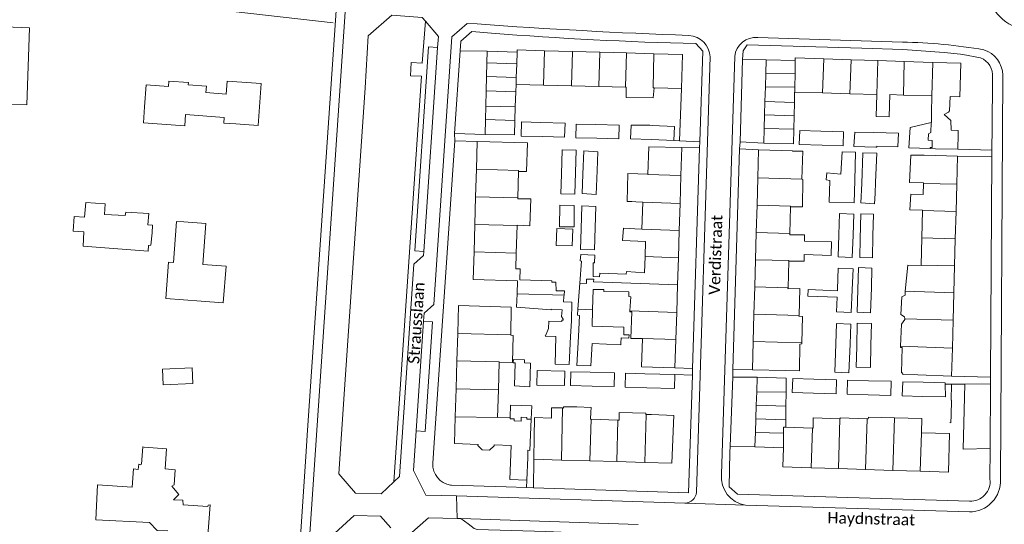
# Model space of a CAD drawing. Extents: x 177628 to 188968, y 384226 to 390673.
# Tile 84 of 256: x 182301 to 182519, y 386234 to 386346. Entities that reach past the tile are written whole.
import ezdxf

# ---------------------------------------------------------------- set-up
doc = ezdxf.new("R2010")
doc.units = 0
for name, color, linetype, lineweight in [('B01_F', 14, 'Continuous', 9), ('B01_T', 14, 'Continuous', 9), ('B02_F', 14, 'Continuous', 9), ('B02_T', 14, 'Continuous', 9), ('B07_D', 14, 'Continuous', 9), ('B11_F', 14, 'Continuous', 9), ('B11_S', 14, 'Continuous', 9), ('B14_F', 14, 'Continuous', 9), ('T01_F', 253, 'Continuous', 9), ('T01_T', 253, 'Continuous', 9), ('T04_T', 253, 'HAAG', 9), ('T22_D', 253, 'Continuous', 9), ('T22_T', 253, 'Continuous', 9), ('V00_F', 8, 'Continuous', 9), ('V00_T', 8, 'Continuous', 9), ('Z06', 7, 'Continuous', 9)]:
    doc.layers.add(name, color=color, linetype=linetype, lineweight=lineweight)
doc.styles.add('Legend', font='calibri.ttf')
doc.linetypes.add('HAAG', pattern='A,4,-1,[5,TOPOCAD.SHX,S=0.35,R=0,X=-0.35,Y=-0.35],-1', length=6)

msp = doc.modelspace()

# ---------------------------------------------------------------- linework, layer by layer
at = {"layer": 'B01_F', "linetype": 'Continuous'}
for points in [[(182508.323, 386320.305), (182508.333, 386321.181), (182506.775, 386321.226)], [(182474.057, 386316.569), (182471.724, 386316.593)], [(182470.176, 386268.136), (182473.27, 386268.056)], [(182499.434, 386267.199), (182496.107, 386267.276)]]:
    msp.add_lwpolyline(points, dxfattribs=at)
at = {"layer": 'B01_T', "linetype": 'Continuous'}
for points in [[(182286.096, 386342.607), (182285.625, 386330.168), (182285.944, 386330.156), (182285.982, 386331.135), (182297.333, 386330.706), (182297.193, 386326.996), (182302.576, 386326.792), (182303.195, 386343.847), (182297.82, 386344.043), (182297.751, 386342.165), (182291.61, 386342.397)], [(182404.21, 386336.084), (182404.27, 386338.654)], [(182404.27, 386338.654), (182410.898, 386338.456)], [(182410.898, 386338.456), (182410.916, 386338.939), (182416.999, 386338.773)], [(182416.999, 386338.773), (182423.132, 386338.606)], [(182423.132, 386338.606), (182429.157, 386338.441)], [(182429.157, 386338.441), (182435.104, 386338.279)], [(182435.104, 386338.279), (182441.105, 386338.116)], [(182441.105, 386338.116), (182447.433, 386337.943), (182447.227, 386330.414)], [(182465.845, 386333.752), (182465.93, 386336.756), (182472.365, 386336.591)], [(182472.365, 386336.591), (182472.373, 386337.183), (182478.654, 386336.98)], [(182478.654, 386336.98), (182484.674, 386336.785)], [(182484.674, 386336.785), (182490.616, 386336.593)], [(182490.616, 386336.593), (182496.417, 386336.405)], [(182496.417, 386336.405), (182502.726, 386336.201)], [(182404.138, 386333.054), (182404.21, 386336.084)], [(182502.726, 386336.201), (182508.967, 386335.999), (182508.7, 386328.622), (182506.557, 386328.666)], [(182328.617, 386326.385), (182328.962, 386331.221), (182333.886, 386330.869), (182333.969, 386332.042), (182338.294, 386331.733), (182338.259, 386331.239), (182342.28, 386330.952), (182342.179, 386329.537), (182346.641, 386329.218), (182346.846, 386332.085), (182354.375, 386331.547), (182353.713, 386322.285), (182348.789, 386322.635)], [(182404.064, 386329.916), (182404.138, 386333.054)], [(182465.763, 386330.835), (182465.845, 386333.752)], [(182403.984, 386326.55), (182404.064, 386329.916)], [(182410.513, 386326.381), (182410.621, 386329.719)], [(182410.621, 386329.719), (182410.673, 386331.343)], [(182410.673, 386331.343), (182416.73, 386331.189)], [(182416.73, 386331.189), (182422.925, 386331.032)], [(182422.925, 386331.032), (182428.951, 386330.879)], [(182428.951, 386330.879), (182434.892, 386330.728)], [(182434.892, 386330.728), (182435.035, 386330.724)], [(182447.227, 386330.414), (182441.208, 386330.567)], [(182465.67, 386327.56), (182465.763, 386330.835)], [(182465.587, 386324.635), (182465.67, 386327.56)], [(182472.169, 386327.376), (182472.21, 386329.622), (182472.267, 386329.62)], [(182472.267, 386329.62), (182478.41, 386329.443)], [(182478.41, 386329.443), (182484.431, 386329.269)], [(182484.431, 386329.269), (182490.379, 386329.098)], [(182490.379, 386329.098), (182490.259, 386324.239), (182493.123, 386324.159), (182493.236, 386329.079), (182496.251, 386328.994)], [(182496.251, 386328.994), (182502.529, 386328.816)], [(182502.529, 386328.816), (182502.437, 386325.108)], [(182328.365, 386322.873), (182328.617, 386326.385)], [(182403.914, 386323.602), (182403.984, 386326.55)], [(182410.417, 386323.38), (182410.513, 386326.381)], [(182472.116, 386324.427), (182472.169, 386327.376)], [(182348.789, 386322.635), (182346.156, 386322.769), (182346.231, 386324.035), (182337.686, 386324.662), (182337.524, 386322.187), (182328.365, 386322.873)], [(182403.836, 386320.297), (182403.914, 386323.602)], [(182410.417, 386323.38), (182410.314, 386320.175), (182403.836, 386320.297)], [(182465.5, 386321.565), (182465.587, 386324.635)], [(182472.116, 386324.427), (182472.062, 386321.447)], [(182472.062, 386321.447), (182472.003, 386318.176), (182465.41, 386318.358), (182465.5, 386321.565)], [(182508.287, 386317.048), (182508.323, 386320.305)], [(182402.11, 386318.72), (182401.932, 386312.619)], [(182413.198, 386318.419), (182402.11, 386318.72)], [(182439.806, 386311.485), (182440.008, 386317.53), (182447.313, 386317.418)], [(182447.313, 386317.418), (182447.118, 386311.21)], [(182464.268, 386316.893), (182464.091, 386310.677)], [(182471.724, 386316.593), (182471.727, 386316.686), (182464.268, 386316.893)], [(182503.37, 386317.103), (182508.287, 386317.048)], [(182500.848, 386315.68), (182508.209, 386315.515)], [(182508.209, 386315.515), (182508.041, 386309.277)], [(182401.932, 386312.619), (182401.754, 386306.521)], [(182446.924, 386305.021), (182447.118, 386311.21)], [(182463.919, 386304.657), (182464.091, 386310.677)], [(182500.596, 386307.027), (182500.667, 386309.476)], [(182500.667, 386309.476), (182500.67, 386309.574)], [(182507.879, 386303.26), (182508.041, 386309.277)], [(182401.754, 386306.521), (182401.577, 386300.424)], [(182446.737, 386299.044), (182446.924, 386305.021)], [(182463.748, 386298.637), (182463.919, 386304.657)], [(182471.331, 386304.29), (182471.143, 386298.426)], [(182500.492, 386303.459), (182500.316, 386297.443)], [(182500.495, 386303.56), (182500.492, 386303.459)], [(182507.717, 386297.244), (182507.879, 386303.26)], [(182341.134, 386283.458), (182333.326, 386284.036), (182333.863, 386292.069), (182335.039, 386291.984), (182335.641, 386301.084), (182337.3, 386300.977)], [(182337.3, 386300.977), (182342.171, 386300.597), (182341.466, 386291.571), (182346.631, 386291.168), (182345.999, 386283.078), (182341.134, 386283.458)], [(182401.577, 386300.424), (182401.399, 386294.326)], [(182446.549, 386293.038), (182446.737, 386299.044)], [(182463.576, 386292.617), (182463.748, 386298.637)], [(182471.143, 386298.426), (182471.134, 386298.134)], [(182500.316, 386297.443), (182500.141, 386291.427)], [(182507.555, 386291.227), (182507.717, 386297.244)], [(182439.197, 386293.29), (182439.309, 386296.628)], [(182401.399, 386294.326), (182401.221, 386288.229), (182411.007, 386287.943), (182410.902, 386285.1)], [(182439.078, 386289.738), (182439.197, 386293.29)], [(182446.36, 386287.037), (182446.549, 386293.038)], [(182463.405, 386286.597), (182463.576, 386292.617)], [(182470.947, 386292.271), (182470.759, 386286.387)], [(182500.141, 386291.427), (182500.139, 386291.361)], [(182507.395, 386285.287), (182507.555, 386291.227)], [(182446.171, 386280.981), (182446.36, 386287.037)], [(182463.233, 386280.576), (182463.405, 386286.597)], [(182470.759, 386286.387), (182470.751, 386286.144)], [(182507.232, 386279.245), (182507.395, 386285.287)], [(182409.614, 386282.146), (182397.996, 386282.494), (182397.81, 386276.276)], [(182445.982, 386274.959), (182446.171, 386280.981)], [(182463.061, 386274.556), (182463.233, 386280.576)], [(182507.066, 386273.104), (182507.232, 386279.245)], [(182397.81, 386276.276), (182397.63, 386270.275)], [(182438.591, 386275.175), (182438.383, 386268.97), (182445.787, 386268.745)], [(182445.787, 386268.745), (182445.982, 386274.959)], [(182462.883, 386268.3), (182463.061, 386274.556)], [(182506.899, 386266.896), (182507.066, 386273.104)], [(182397.63, 386270.275), (182397.444, 386264.057)], [(182470.176, 386268.136), (182462.883, 386268.3)], [(182463.849, 386263.45), (182463.952, 386266.657)], [(182463.952, 386266.657), (182470.337, 386266.459), (182470.315, 386263.337)], [(182499.434, 386267.199), (182506.899, 386266.896)], [(182397.444, 386264.057), (182397.26, 386257.907)], [(182463.849, 386263.45), (182463.753, 386260.457)], [(182470.315, 386263.337), (182470.294, 386260.248)], [(182463.753, 386260.457), (182463.657, 386257.459)], [(182470.294, 386260.248), (182470.273, 386257.247)], [(182440.63, 386258.414), (182445.513, 386258.185), (182445.129, 386247.667), (182439.13, 386247.837)], [(182413.035, 386243.904), (182409.297, 386244.061), (182409.615, 386251.601), (182405.817, 386251.715), (182405.81, 386251.485), (182404.831, 386250.544), (182403.222, 386250.592), (182402.271, 386251.591), (182402.278, 386251.821), (182397.082, 386251.976), (182397.26, 386257.907)], [(182463.657, 386257.459), (182463.561, 386254.46)], [(182470.273, 386257.247), (182470.262, 386255.616)], [(182463.561, 386254.46), (182463.462, 386251.382)], [(182470.262, 386255.616), (182476.136, 386255.426)], [(182476.136, 386255.426), (182476.31, 386255.42)], [(182499.958, 386245.884), (182506.194, 386245.686), (182506.432, 386254.223)], [(182414.604, 386248.533), (182414.69, 386253.43)], [(182328.227, 386251.245), (182327.962, 386247.469), (182327.604, 386247.309), (182327.309, 386247.418), (182327.225, 386246.258)], [(182328.227, 386251.245), (182328.554, 386251.219)], [(182337.623, 386230.901), (182342.535, 386230.62), (182343.08, 386238.455), (182342.65, 386238.41), (182342.59, 386238.065), (182337.11, 386238.45), (182337.09, 386239.49), (182335.035, 386239.6), (182336.19, 386240.73), (182334.645, 386242.6), (182335.185, 386242.88), (182335.385, 386246.18), (182333.185, 386246.39), (182333.425, 386250.825), (182328.554, 386251.219)], [(182463.462, 386251.382), (182463.458, 386251.262), (182469.781, 386251.059)], [(182469.781, 386251.059), (182469.606, 386246.848), (182475.857, 386246.649)], [(182413.246, 386248.899), (182413.035, 386243.904)], [(182420.741, 386248.359), (182414.604, 386248.533)], [(182426.982, 386248.182), (182420.741, 386248.359)], [(182432.959, 386248.012), (182426.982, 386248.182)], [(182439.13, 386247.837), (182432.959, 386248.012)], [(182475.857, 386246.649), (182481.883, 386246.458)], [(182481.883, 386246.458), (182487.908, 386246.267)], [(182487.908, 386246.267), (182493.933, 386246.075)], [(182493.933, 386246.075), (182499.958, 386245.884)]]:
    msp.add_lwpolyline(points, dxfattribs=at)
at = {"layer": 'B02_F', "linetype": 'Continuous'}
for points in [[(182416.488, 386319.806), (182411.794, 386319.937)], [(182421.406, 386319.668), (182416.488, 386319.806)], [(182435.966, 386319.334), (182440.58, 386319.186)], [(182478.291, 386317.897), (182473.247, 386318.054)], [(182482.943, 386317.752), (182478.291, 386317.897)], [(182434.839, 386267.544), (182439.143, 386267.419)], [(182439.143, 386267.419), (182445.785, 386267.226)], [(182445.785, 386267.226), (182445.695, 386264.14), (182439.559, 386264.318)], [(182439.559, 386264.318), (182434.749, 386264.458)], [(182471.697, 386263.302), (182471.792, 386266.378), (182476.48, 386266.234)], [(182476.48, 386266.234), (182481.466, 386266.08)], [(182500.582, 386265.524), (182496.096, 386265.642)], [(182505.464, 386265.396), (182500.582, 386265.524)], [(182495.977, 386262.519), (182500.484, 386262.415)], [(182500.484, 386262.415), (182505.516, 386262.299)]]:
    msp.add_lwpolyline(points, dxfattribs=at)
at = {"layer": 'B02_T', "linetype": 'Continuous'}
for points in [[(182445.508, 386318.941), (182445.662, 386322.052), (182440.751, 386322.295)], [(182440.58, 386319.186), (182440.628, 386319.184)], [(182440.628, 386319.184), (182445.508, 386318.941)], [(182428.771, 386316.469), (182425.636, 386316.633), (182425.425, 386311.497)], [(182428.601, 386312.292), (182428.771, 386316.469)], [(182425.425, 386311.497), (182425.249, 386307.208), (182428.388, 386307.044), (182428.601, 386312.292)], [(182489.301, 386290.748), (182486.338, 386290.868), (182486.197, 386285.99)], [(182489.173, 386286.368), (182489.301, 386290.748)], [(182486.197, 386285.99), (182486.053, 386281.018), (182489.014, 386280.894), (182489.173, 386286.368)], [(182410.902, 386285.1), (182410.791, 386282.111)], [(182505.469, 386265.102), (182505.464, 386265.396)], [(182505.516, 386262.299), (182505.469, 386265.102)]]:
    msp.add_lwpolyline(points, dxfattribs=at)
at = {"layer": 'B07_D', "linetype": 'Continuous'}
for points in [[(182410.817, 386335.875), (182410.898, 386338.456)], [(182416.999, 386338.773), (182416.73, 386331.189)], [(182423.132, 386338.606), (182422.925, 386331.032)], [(182429.157, 386338.441), (182428.951, 386330.879)], [(182434.892, 386330.728), (182435.104, 386338.279)], [(182441.208, 386330.567), (182440.957, 386330.573), (182441.105, 386338.116)], [(182472.324, 386333.661), (182472.365, 386336.591)], [(182478.654, 386336.98), (182478.41, 386329.443)], [(182484.674, 386336.785), (182484.431, 386329.269)], [(182490.616, 386336.593), (182490.379, 386329.098)], [(182496.251, 386328.994), (182496.417, 386336.405)], [(182410.817, 386335.875), (182404.21, 386336.084)], [(182410.721, 386332.845), (182410.817, 386335.875)], [(182502.529, 386328.816), (182502.726, 386336.201)], [(182410.721, 386332.845), (182404.138, 386333.054)], [(182410.673, 386331.343), (182410.721, 386332.845)], [(182465.845, 386333.752), (182472.324, 386333.661)], [(182472.283, 386330.743), (182472.324, 386333.661)], [(182410.621, 386329.719), (182404.064, 386329.916)], [(182465.763, 386330.835), (182472.283, 386330.743)], [(182472.267, 386329.62), (182472.283, 386330.743)], [(182465.67, 386327.56), (182472.169, 386327.376)], [(182410.513, 386326.381), (182403.984, 386326.55)], [(182410.417, 386323.38), (182403.914, 386323.602)], [(182465.587, 386324.635), (182472.116, 386324.427)], [(182465.5, 386321.565), (182472.062, 386321.447)], [(182502.161, 386317.143), (182502.168, 386317.377), (182502.638, 386317.422), (182502.607, 386318.931), (182501.757, 386319.009), (182501.812, 386320.417), (182502.312, 386320.723), (182502.37, 386322.906)], [(182401.932, 386312.619), (182411.245, 386312.346), (182411.239, 386312.116)], [(182439.806, 386311.485), (182439.804, 386311.413), (182447.118, 386311.21)], [(182464.091, 386310.677), (182473.804, 386310.433)], [(182508.041, 386309.277), (182500.667, 386309.476)], [(182401.754, 386306.521), (182411.075, 386306.249)], [(182438.666, 386305.36), (182446.924, 386305.021)], [(182463.919, 386304.657), (182471.336, 386304.446), (182471.331, 386304.29)], [(182507.879, 386303.26), (182500.492, 386303.459)], [(182401.577, 386300.424), (182410.908, 386300.151)], [(182446.737, 386299.044), (182438.429, 386299.372)], [(182463.748, 386298.637), (182471.143, 386298.426)], [(182507.717, 386297.244), (182500.316, 386297.443)], [(182401.399, 386294.326), (182410.712, 386294.055)], [(182439.197, 386293.29), (182446.549, 386293.038)], [(182463.576, 386292.617), (182470.951, 386292.407), (182470.947, 386292.271)], [(182507.555, 386291.227), (182500.141, 386291.427)], [(182424.757, 386287.45), (182426.225, 386287.354), (182426.228, 386288.296), (182427.887, 386288.344), (182427.81, 386287.721), (182446.36, 386287.037)], [(182470.759, 386286.387), (182463.405, 386286.597)], [(182410.902, 386285.1), (182421.287, 386284.804)], [(182496.649, 386285.631), (182507.395, 386285.287)], [(182427.594, 386281.562), (182424.333, 386281.664)], [(182446.171, 386280.981), (182435.851, 386281.304)], [(182473.187, 386280.293), (182463.233, 386280.576)], [(182496.559, 386279.57), (182507.232, 386279.245)], [(182397.81, 386276.276), (182409.551, 386275.991)], [(182445.982, 386274.959), (182438.591, 386275.175)], [(182473.848, 386274.249), (182463.061, 386274.556)], [(182495.611, 386273.483), (182507.066, 386273.104)], [(182397.63, 386270.275), (182406.954, 386270.086), (182406.951, 386269.972)], [(182397.444, 386264.057), (182406.771, 386263.833)], [(182463.849, 386263.45), (182470.315, 386263.337)], [(182470.294, 386260.248), (182463.753, 386260.457)], [(182420.741, 386248.359), (182420.974, 386259.858)], [(182439.13, 386247.837), (182439.406, 386258.428)], [(182397.26, 386257.907), (182406.593, 386257.742)], [(182409.358, 386257.827), (182409.346, 386257.495)], [(182409.346, 386257.495), (182410.279, 386257.463), (182410.264, 386257.037), (182411.81, 386256.976), (182411.833, 386257.803), (182413.094, 386257.755), (182413.083, 386257.415), (182414.025, 386257.4)], [(182426.982, 386248.182), (182427.249, 386257.363)], [(182432.959, 386248.012), (182433.153, 386257.183)], [(182470.273, 386257.247), (182463.657, 386257.459)], [(182481.883, 386246.458), (182482.232, 386257.467)], [(182487.908, 386246.267), (182488.264, 386257.481)], [(182493.933, 386246.075), (182494.302, 386257.694)], [(182469.793, 386254.26), (182463.561, 386254.46)], [(182469.793, 386254.26), (182469.781, 386251.059)], [(182470.262, 386255.616), (182469.798, 386255.617), (182469.793, 386254.26)], [(182475.857, 386246.649), (182476.136, 386255.426)], [(182499.958, 386245.884), (182500.229, 386254.396)]]:
    msp.add_lwpolyline(points, dxfattribs=at)
at = {"layer": 'B11_F', "linetype": 'Continuous'}
for points in [[(182474.383, 386296.743), (182474.408, 386298.131), (182471.134, 386298.134)], [(182474.383, 386296.743), (182480.378, 386296.53), (182480.268, 386293.557), (182474.33, 386293.743)], [(182470.947, 386292.271), (182474.304, 386292.26), (182474.33, 386293.743)], [(182406.771, 386263.833), (182406.593, 386257.742)], [(182406.593, 386257.742), (182409.358, 386257.827)]]:
    msp.add_lwpolyline(points, dxfattribs=at)
at = {"layer": 'B11_S', "linetype": 'Continuous'}
for points in [[(182441.208, 386330.567), (182440.935, 386328.344), (182435.017, 386328.465), (182435.035, 386330.724)], [(182506.775, 386321.226), (182506.748, 386323.362), (182505.288, 386324.676), (182506.18, 386325.21), (182506.402, 386325.473), (182506.557, 386328.666)], [(182502.437, 386325.108), (182502.452, 386322.926), (182502.37, 386322.906)], [(182411.239, 386312.116), (182413.016, 386312.091), (182413.198, 386318.419)], [(182502.161, 386317.143), (182503.37, 386317.103)], [(182474.057, 386316.569), (182473.804, 386310.433)], [(182500.848, 386315.68), (182497.899, 386315.716), (182497.602, 386309.663), (182500.67, 386309.574)], [(182411.075, 386306.249), (182411.239, 386312.116)], [(182439.806, 386311.485), (182435.371, 386311.63), (182435.21, 386305.495)], [(182473.804, 386310.433), (182474.043, 386310.361), (182473.968, 386304.265), (182471.331, 386304.29)], [(182410.908, 386300.151), (182410.911, 386300.238), (182413.727, 386300.126), (182413.929, 386306.033), (182411.069, 386306.035), (182411.075, 386306.249)], [(182500.495, 386303.56), (182497.699, 386303.651), (182497.876, 386307.071), (182500.596, 386307.027)], [(182435.21, 386305.495), (182436.278, 386305.451)], [(182436.278, 386305.451), (182437.107, 386305.424)], [(182437.107, 386305.424), (182438.666, 386305.36)], [(182438.666, 386305.36), (182438.429, 386299.372)], [(182410.712, 386294.055), (182410.908, 386300.151)], [(182436.941, 386299.431), (182434.405, 386299.575), (182434.217, 386296.83), (182439.309, 386296.628)], [(182438.429, 386299.372), (182436.941, 386299.431)], [(182421.287, 386284.804), (182421.362, 386285.758), (182419.521, 386285.756), (182419.473, 386287.669), (182418.597, 386287.634), (182418.593, 386287.954), (182411.499, 386288.14), (182411.576, 386290.605), (182410.602, 386290.633), (182410.712, 386294.055)], [(182439.078, 386289.738), (182435.09, 386289.971), (182435.026, 386289.394), (182429.192, 386289.63), (182429.118, 386288.817), (182427.73, 386288.92), (182427.728, 386291.914), (182427.985, 386291.926), (182428.081, 386293.592), (182424.968, 386293.754), (182424.868, 386292.332), (182425.112, 386292.291), (182424.757, 386287.45)], [(182500.139, 386291.361), (182497.243, 386291.409), (182496.649, 386285.631)], [(182424.757, 386287.45), (182424.333, 386281.664)], [(182470.751, 386286.144), (182473.398, 386286.222), (182473.187, 386280.293)], [(182427.594, 386281.562), (182427.683, 386286.006), (182430.077, 386286.003), (182430.066, 386285.622), (182435.59, 386285.532), (182435.589, 386284.454), (182436.001, 386284.407), (182435.851, 386281.304)], [(182496.649, 386285.631), (182496.61, 386284.797), (182495.879, 386284.408), (182495.678, 386280.535), (182496.517, 386279.973), (182496.559, 386279.57)], [(182409.614, 386282.146), (182409.551, 386275.991)], [(182435.851, 386281.304), (182435.842, 386281.113), (182436.235, 386281.127), (182436.005, 386275.178), (182438.591, 386275.175)], [(182473.187, 386280.293), (182473.182, 386280.164), (182473.934, 386280.088), (182473.848, 386274.249)], [(182496.559, 386279.57), (182496.578, 386279.392), (182495.853, 386278.397), (182495.611, 386273.483)], [(182409.551, 386275.991), (182409.55, 386275.913), (182410.045, 386275.901), (182409.873, 386269.879), (182406.951, 386269.972)], [(182473.848, 386274.249), (182473.845, 386274.014), (182473.39, 386273.977), (182473.27, 386268.056)], [(182495.611, 386273.483), (182495.599, 386273.239), (182496.004, 386273.255), (182495.858, 386267.654), (182496.085, 386267.654), (182496.107, 386267.276)], [(182406.951, 386269.972), (182406.771, 386263.833)], [(182420.974, 386259.858), (182421.192, 386259.852), (182421.178, 386260.127), (182424.085, 386260.121), (182427.254, 386259.957)], [(182414.69, 386253.43), (182414.769, 386257.743), (182418.524, 386257.629), (182418.499, 386259.926), (182420.974, 386259.858)], [(182427.223, 386258.942), (182427.154, 386257.366), (182427.249, 386257.363)], [(182427.223, 386258.942), (182427.254, 386259.957)], [(182433.153, 386257.183), (182433.459, 386257.174), (182433.446, 386258.841), (182439.322, 386258.685), (182439.352, 386258.429), (182439.406, 386258.428)], [(182439.406, 386258.428), (182440.63, 386258.414)], [(182414.025, 386257.4), (182413.758, 386250.46), (182413.307, 386250.525), (182413.246, 386248.899)], [(182427.249, 386257.363), (182433.153, 386257.183)], [(182476.31, 386255.42), (182476.346, 386257.662), (182482.232, 386257.467)], [(182482.232, 386257.467), (182482.307, 386257.465), (182482.313, 386257.695), (182488.264, 386257.481)], [(182488.264, 386257.481), (182488.5, 386257.473), (182488.546, 386257.83), (182494.302, 386257.694)], [(182494.302, 386257.694), (182500.329, 386257.552)], [(182500.229, 386254.396), (182500.329, 386257.552)], [(182506.432, 386254.223), (182500.229, 386254.396)], [(182333.763, 386232.713), (182331.404, 386232.799), (182329.732, 386234.54), (182317.85, 386235.161), (182318.214, 386242.859), (182325.86, 386242.363), (182326.202, 386246.41), (182327.225, 386246.258)]]:
    msp.add_lwpolyline(points, dxfattribs=at)
at = {"layer": 'B14_F', "linetype": 'Continuous'}
for points in [[(182416.138, 386322.942), (182411.881, 386323.061), (182411.794, 386319.937)], [(182421.406, 386319.668), (182421.493, 386322.792), (182416.138, 386322.942)], [(182423.879, 386319.557), (182423.953, 386322.553), (182428.25, 386322.447)], [(182428.25, 386322.447), (182433.48, 386322.319), (182433.406, 386319.323), (182428.489, 386319.444)], [(182440.218, 386322.302), (182436.084, 386322.356), (182435.966, 386319.334)], [(182440.751, 386322.295), (182440.218, 386322.302)], [(182477.985, 386321.015), (182473.343, 386321.16), (182473.247, 386318.054)], [(182482.943, 386317.752), (182483.039, 386320.858), (182477.985, 386321.015)], [(182502.37, 386322.906), (182497.718, 386321.783), (182497.43, 386317.301), (182502.161, 386317.143)], [(182428.489, 386319.444), (182423.879, 386319.557)], [(182485.488, 386320.77), (182485.313, 386317.64), (182490.155, 386317.466)], [(182489.735, 386320.692), (182485.488, 386320.77)], [(182490.155, 386317.466), (182490.372, 386317.458), (182490.386, 386317.662), (182495.047, 386317.555), (182495.162, 386320.592), (182489.735, 386320.692)], [(182423.973, 386316.784), (182420.901, 386316.893), (182420.709, 386311.483)], [(182423.798, 386311.853), (182423.973, 386316.784)], [(182479.998, 386310.106), (182479.206, 386310.236), (182479.332, 386311.777), (182482.439, 386311.51), (182482.69, 386316.47), (182485.697, 386316.36), (182485.517, 386310.139)], [(182490.095, 386309.73), (182490.393, 386316.135), (182487.264, 386316.241), (182487.031, 386309.449)], [(182420.709, 386311.483), (182420.556, 386307.18), (182423.628, 386307.071), (182423.798, 386311.853)], [(182485.517, 386310.139), (182485.374, 386305.184), (182479.824, 386305.306)], [(182479.824, 386305.306), (182479.998, 386310.106)], [(182487.031, 386309.449), (182486.883, 386305.147), (182489.844, 386304.97)], [(182489.979, 386307.233), (182490.095, 386309.73)], [(182489.844, 386304.97), (182489.979, 386307.233)], [(182330.371, 386300.274), (182329.32, 386300.347), (182329.538, 386302.793), (182324.477, 386303.141), (182324.347, 386302.388), (182319.744, 386302.601), (182319.912, 386304.933), (182315.636, 386305.233), (182315.333, 386301.994), (182313.066, 386302.177), (182312.873, 386298.885), (182315.175, 386298.782), (182315.044, 386295.586), (182329.431, 386294.525), (182329.51, 386295.784), (182329.966, 386295.789), (182330.266, 386298.557), (182330.371, 386300.274)], [(182423.538, 386304.609), (182420.341, 386304.639), (182420.296, 386299.888), (182423.493, 386299.858), (182423.538, 386304.609)], [(182428.186, 386299.693), (182428.327, 386304.395), (182425.216, 386304.488), (182425.065, 386299.438)], [(182482.01, 386298.116), (182482.17, 386302.809)], [(182482.17, 386302.809), (182485.278, 386302.704), (182485.119, 386298.027)], [(182489.526, 386297.889), (182489.659, 386302.686), (182486.883, 386302.764), (182486.731, 386297.252)], [(182419.667, 386299.501), (182423.228, 386299.371), (182423.092, 386295.651), (182419.531, 386295.781), (182419.667, 386299.501)], [(182424.929, 386294.893), (182428.04, 386294.8), (182428.186, 386299.693)], [(182425.065, 386299.438), (182424.929, 386294.893)], [(182485.119, 386298.027), (182484.952, 386293.121), (182481.844, 386293.226), (182482.01, 386298.116)], [(182486.616, 386293.112), (182489.392, 386293.034), (182489.526, 386297.889)], [(182486.731, 386297.252), (182486.616, 386293.112)], [(182481.674, 386286.075), (182481.862, 386290.746), (182485.128, 386290.614), (182484.941, 386285.982)], [(182423.013, 386283.229), (182421.194, 386283.336), (182421.264, 386284.518)], [(182421.264, 386284.518), (182421.287, 386284.804)], [(182481.603, 386284.331), (182475.119, 386284.592), (182475.177, 386286.01), (182481.66, 386285.748)], [(182484.941, 386285.982), (182484.738, 386280.944), (182481.472, 386281.076), (182481.603, 386284.331)], [(182481.66, 386285.748), (182481.674, 386286.075)], [(182410.791, 386282.111), (182418.429, 386281.512), (182418.456, 386281.688), (182420.87, 386281.504), (182420.741, 386280.039), (182421.115, 386279.442), (182421.115, 386279.242), (182420.766, 386279.274), (182420.76, 386278.95)], [(182422.682, 386275.673), (182422.936, 386279.097), (182423.013, 386283.229)], [(182424.333, 386281.664), (182424.237, 386280.356), (182424.707, 386280.29), (182424.46, 386275.634)], [(182435.601, 386275.285), (182435.662, 386276.016), (182434.508, 386276.035), (182434.516, 386277.711), (182427.522, 386277.963), (182427.594, 386281.562)], [(182420.76, 386278.95), (182417.919, 386279.039), (182417.867, 386277.398)], [(182481.305, 386274.037), (182481.47, 386278.514)], [(182481.47, 386278.514), (182484.622, 386278.398), (182484.458, 386273.947)], [(182485.928, 386273.439), (182486.061, 386278.571)], [(182486.061, 386278.571), (182489.212, 386278.49), (182489.088, 386273.699)], [(182417.175, 386275.806), (182417.127, 386275.696), (182419.466, 386275.643), (182419.315, 386269.568), (182422.38, 386269.463), (182422.682, 386275.673)], [(182417.867, 386277.398), (182417.175, 386275.806)], [(182424.46, 386275.634), (182424.121, 386269.264), (182427.183, 386269.171), (182427.522, 386274.128), (182433.821, 386273.804), (182433.846, 386274.193)], [(182433.92, 386275.338), (182433.846, 386274.193)], [(182435.601, 386275.285), (182433.92, 386275.338)], [(182484.458, 386273.947), (182484.225, 386267.628), (182481.073, 386267.744), (182481.305, 386274.037)], [(182489.088, 386273.699), (182488.961, 386268.791), (182485.81, 386268.872), (182485.928, 386273.439)], [(182413.712, 386264.561), (182410.305, 386264.737), (182410.502, 386269.795), (182410.038, 386269.843), (182410.05, 386270.023)], [(182410.05, 386270.023), (182410.087, 386270.572), (182412.568, 386270.5), (182412.57, 386269.972)], [(182412.57, 386269.972), (182412.571, 386269.809), (182413.84, 386269.741), (182413.712, 386264.561)], [(182332.569, 386268.461), (182339.14, 386268.756), (182339.296, 386265.279), (182332.724, 386264.985), (182332.569, 386268.461)], [(182421.387, 386264.822), (182421.44, 386268.019), (182415.348, 386268.123), (182415.295, 386264.926), (182421.387, 386264.822)], [(182422.807, 386267.84), (182422.737, 386264.802), (182427.462, 386264.692)], [(182427.052, 386267.741), (182422.807, 386267.84)], [(182427.462, 386264.692), (182432.338, 386264.579), (182432.408, 386267.617), (182427.052, 386267.741)], [(182434.839, 386267.544), (182434.749, 386264.458)], [(182476.382, 386263.158), (182481.371, 386263.004), (182481.466, 386266.08)], [(182483.909, 386266.013), (182483.824, 386262.907), (182488.432, 386262.781)], [(182488.531, 386265.886), (182483.909, 386266.013)], [(182488.432, 386262.781), (182493.456, 386262.643), (182493.541, 386265.749), (182488.531, 386265.886)], [(182496.096, 386265.642), (182495.977, 386262.519)], [(182471.697, 386263.302), (182476.382, 386263.158)], [(182409.358, 386257.827), (182409.449, 386260.46), (182414.138, 386260.347), (182414.025, 386257.4)]]:
    msp.add_lwpolyline(points, dxfattribs=at)
at = {"layer": 'T01_F', "linetype": 'Continuous'}
for points in [[(182447.227, 386330.414), (182446.772, 386318.878)], [(182446.772, 386318.878), (182445.508, 386318.941)], [(182505.469, 386265.102), (182506.876, 386265.117)], [(182506.876, 386265.117), (182506.786, 386261.606), (182506.899, 386261.613), (182506.793, 386258.245), (182506.705, 386256.61), (182506.519, 386256.62)]]:
    msp.add_lwpolyline(points, dxfattribs=at)
at = {"layer": 'T01_T', "linetype": 'Continuous'}
for points in [[(182515.836, 386321.886), (182515.897, 386332.246)], [(182396.385, 386242.785), (182408.464, 386242.404)]]:
    msp.add_lwpolyline(points, dxfattribs=at)
at = {"layer": 'T04_T', "linetype": 'HAAG'}
for points in [[(182340.346, 386348.306), (182370.29, 386344.91)], [(182513.271, 386337.18), (182509.356, 386337.947), (182508.892, 386337.998)], [(182515.897, 386332.246), (182515.9, 386332.84)], [(182392.589, 386252.149), (182392.28, 386247.648)], [(182396.23, 386242.79), (182396.385, 386242.785)]]:
    msp.add_lwpolyline(points, dxfattribs=at)
for centre, radius, start, end in [((182511.976, 386333.429), 3.968, 351.4584, 70.95324), ((182396.969, 386247.426), 4.694, 177.28646, 260.9421)]:
    msp.add_arc(centre, radius, start, end, dxfattribs=at)
at = {"layer": 'T22_D', "linetype": 'Continuous'}
for points in [[(182397.069, 386320.52), (182397.17, 386318.88)], [(182460.217, 386318.62), (182460.06, 386317.08)], [(182458.57, 386268.35), (182458.595, 386266.629)]]:
    msp.add_lwpolyline(points, dxfattribs=at)
at = {"layer": 'T22_T', "linetype": 'Continuous'}
for points in [[(182451.231, 386317.295), (182451.274, 386318.655)], [(182515.797, 386315.311), (182515.806, 386316.825)], [(182449.636, 386267.108), (182449.683, 386268.597)], [(182515.504, 386265.209), (182515.512, 386266.664)], [(182412.972, 386242.261), (182414.558, 386242.211)]]:
    msp.add_lwpolyline(points, dxfattribs=at)
at = {"layer": 'V00_F', "linetype": 'Continuous'}
for points in [[(182393.343, 386339.488), (182390.277, 386294.394)], [(182398.317, 386338.739), (182397.069, 386320.52)], [(182460.739, 386336.869), (182460.217, 386318.62)], [(182397.069, 386320.52), (182403.836, 386320.297)], [(182451.274, 386318.655), (182446.772, 386318.878)], [(182451.231, 386317.295), (182447.313, 386317.418)], [(182460.217, 386318.62), (182465.41, 386318.358)], [(182515.806, 386316.825), (182508.287, 386317.048)], [(182515.797, 386315.311), (182508.209, 386315.515)], [(182390.267, 386279.035), (182388.631, 386254.823)], [(182445.785, 386267.226), (182449.636, 386267.108)], [(182445.787, 386268.745), (182449.683, 386268.597)], [(182458.595, 386266.629), (182457.99, 386251.421)], [(182463.952, 386266.657), (182458.595, 386266.629)], [(182515.512, 386266.664), (182506.899, 386266.896)], [(182509.843, 386265.149), (182506.876, 386265.117)], [(182515.42, 386250.884), (182509.443, 386250.79), (182509.843, 386265.149)], [(182515.504, 386265.209), (182509.843, 386265.149)], [(182414.604, 386248.533), (182414.558, 386242.211)], [(182413.035, 386243.904), (182412.972, 386242.261)], [(182397.514, 386240.429), (182397.642, 386235.479)], [(182398.468, 386235.452), (182400.135, 386234.234), (182401.404, 386233.217), (182402.086, 386232.987), (182417.223, 386232.541), (182434.277, 386231.852)]]:
    msp.add_lwpolyline(points, dxfattribs=at)
at = {"layer": 'V00_T', "linetype": 'Continuous'}
for points in [[(182373.047, 386349.532), (182361.32, 386175.6), (182360.67, 386165.434)], [(182371.08, 386349.775), (182364.566, 386253.84)], [(182383.69, 386243.568), (182380.893, 386240.906), (182375.178, 386241.076), (182371.502, 386245.287), (182372.742, 386262.923), (182377.313, 386330.602), (182378.032, 386342.044), (182383.252, 386346.602), (182389.93, 386346.098), (182390.639, 386345.279)], [(182383.69, 386243.568), (182389.799, 386333.151), (182387.374, 386333.26), (182387.514, 386336.194), (182389.973, 386336.02), (182390.639, 386345.279)], [(182390.639, 386345.279), (182393.524, 386341.947), (182393.343, 386339.488)], [(182390.267, 386279.035), (182390.379, 386280.793), (182392.514, 386282.696), (182396.507, 386341.853), (182399.881, 386344.814)], [(182405.234, 386342.656), (182400.889, 386343.035), (182398.478, 386340.908), (182398.317, 386338.739)], [(182402.052, 386344.693), (182399.881, 386344.814)], [(182464.101, 386341.694), (182496.026, 386340.692)], [(182393.343, 386339.488), (182391.357, 386339.629), (182388.298, 386294.537), (182390.277, 386294.394)], [(182398.317, 386338.739), (182404.27, 386338.654)], [(182451.274, 386318.655), (182451.91, 386338.66), (182450.418, 386340.341)], [(182487.045, 386339.337), (182461.76, 386340.065), (182460.851, 386338.72), (182460.739, 386336.869)], [(182505.22, 386338.4), (182496.141, 386339.033), (182487.045, 386339.337)], [(182508.892, 386337.998), (182505.22, 386338.4)], [(182453.55, 386337.403), (182450.51, 386241.229)], [(182458.994, 386337.532), (182456.1, 386245.23)], [(182460.739, 386336.869), (182465.93, 386336.756)], [(182517.71, 386244.1), (182518.24, 386333.415)], [(182515.806, 386316.825), (182515.836, 386321.886)], [(182397.17, 386318.88), (182392.589, 386252.149)], [(182402.11, 386318.72), (182397.17, 386318.88)], [(182449.683, 386268.597), (182451.231, 386317.295)], [(182458.57, 386268.35), (182460.06, 386317.08)], [(182460.06, 386317.08), (182464.268, 386316.893)], [(182515.512, 386266.664), (182515.797, 386315.311)], [(182390.277, 386294.394), (182390.218, 386293.544), (182388.097, 386291.661), (182384.923, 386244.743), (182383.69, 386243.568)], [(182388.631, 386254.823), (182390.625, 386254.687), (182392.244, 386278.908), (182390.267, 386279.035)], [(182414.558, 386242.211), (182448.81, 386241.13), (182449.636, 386267.108)], [(182462.883, 386268.3), (182458.57, 386268.35)], [(182515.42, 386250.884), (182515.504, 386265.209)], [(182364.566, 386253.84), (182364.323, 386250.261)], [(182397.514, 386240.429), (182390.746, 386240.626), (182388.041, 386246.065), (182388.631, 386254.823)], [(182510.873, 386239.24), (182459.57, 386240.82), (182457.74, 386242.41), (182457.892, 386249.992), (182457.99, 386251.421)], [(182457.99, 386251.421), (182463.462, 386251.382)], [(182364.323, 386250.261), (182361.846, 386213.8)], [(182515.38, 386244.14), (182515.42, 386250.884)], [(182408.464, 386242.404), (182412.972, 386242.261)], [(182397.514, 386240.429), (182447.948, 386238.861)], [(182447.948, 386238.861), (182448.005, 386238.859)], [(182448.005, 386238.859), (182461.368, 386238.42)], [(182461.368, 386238.42), (182510.832, 386236.9)], [(182382.998, 386233.354), (182380.74, 386235.945), (182374.905, 386236.134), (182370.643, 386232.214), (182369.396, 386213.333), (182366.47, 386170.78), (182365.93, 386161.26), (182365.82, 386158.443), (182365.289, 386148.21), (182368.749, 386144.484), (182375.048, 386144.626), (182377.256, 386146.584)], [(182397.642, 386235.479), (182391.333, 386235.603), (182387.053, 386231.808), (182386.663, 386225.725)], [(182397.642, 386235.479), (182398.468, 386235.452)], [(182398.468, 386235.452), (182437.637, 386234.153)]]:
    msp.add_lwpolyline(points, dxfattribs=at)
at = {"layer": 'V00_T', "linetype": 'Continuous', "extrusion": (0, 0, -1)}
for centre, radius, start, end in [((-182524.764, 386353.305), 10.031, 296.48199, 334.43711), ((-182492.906, 387593.435), 1252.043, 272.015726, 274.161308), ((-182463.641, 386337.044), 4.672, 5.99049, 95.65221)]:
    msp.add_arc(centre, radius, start, end, dxfattribs=at)
at = {"layer": 'V00_T', "linetype": 'Continuous'}
for centre, radius, start, end in [((182471.477, 387193.483), 853.402, 265.548067, 268.585969), ((182448.618, 386337.238), 4.935, 1.91159, 87.10591), ((182493.385, 386216.219), 124.501, 80.45116, 88.78437), ((182512.092, 386333.157), 6.154, 2.39995, 71.56295), ((182462.232, 386244.531), 6.171, 173.49339, 261.95541), ((182510.825, 386243.792), 6.892, 270.06077, 2.55978), ((182511.006, 386243.641), 4.403, 268.27172, 6.51284), ((182448.044, 386241.327), 2.468, 269.10345, 357.72406)]:
    msp.add_arc(centre, radius, start, end, dxfattribs=at)

# ---------------------------------------------------------------- texts
at = {"layer": 'Z06', "linetype": 'Continuous', "style": 'Legend'}
for s, rotation, p in [('Verdistraat', 88.16533, (182455.715, 386284.811)), ('Strausslaan', 86.15925, (182389.275, 386269.519)), ('Haydnstraat', 358.45339, (182479.445, 386234.414))]:
    msp.add_text(s, height=2.5, rotation=rotation, dxfattribs=at).set_placement(p)

doc.saveas('drawing.dxf')
